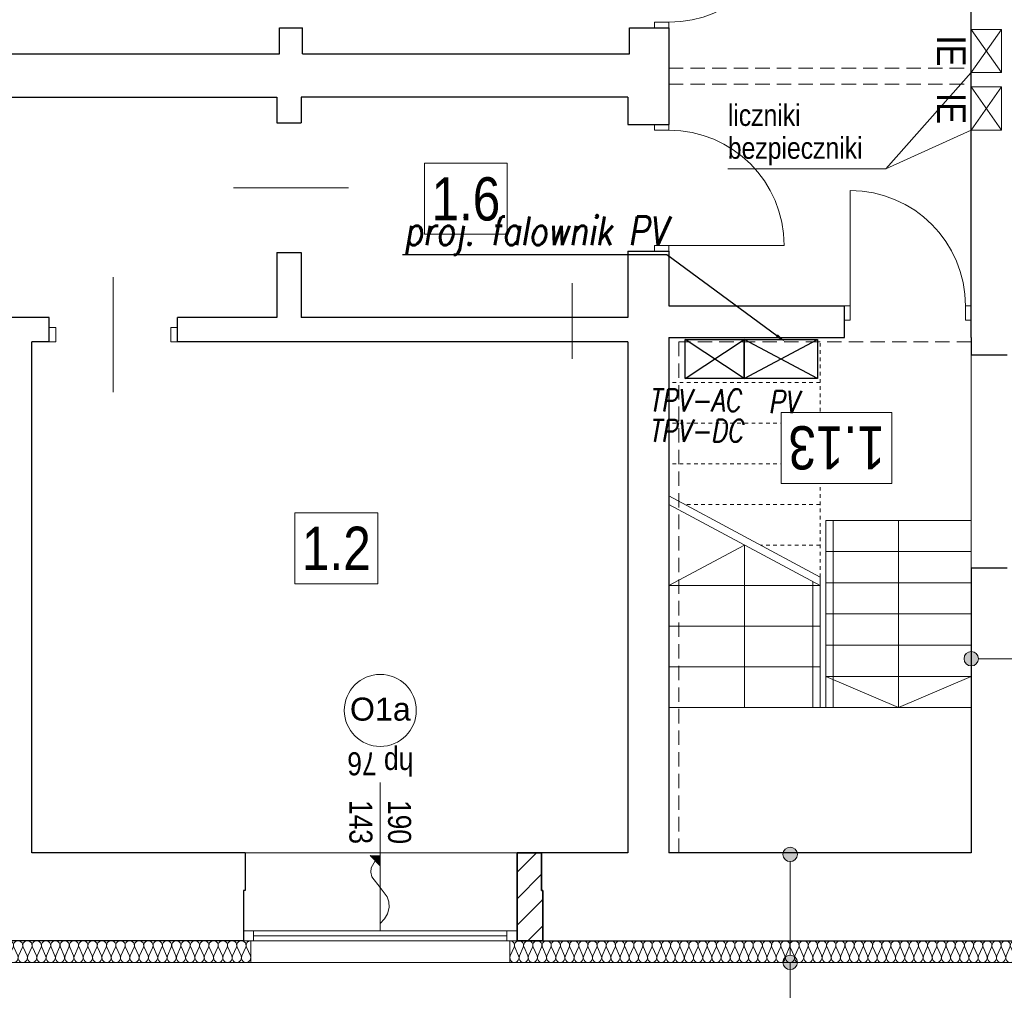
# Model space of a CAD drawing. Extents: x -543332 to -323966, y -9028 to 137422.
# Tile 187 of 250: x -479234 to -472393, y 80828 to 87569. Entities that reach past the tile are written whole.
import ezdxf
from ezdxf import colors
from ezdxf.entities.mleader import LeaderData, LeaderLine
from ezdxf.math import Vec2, Vec3

# ---------------------------------------------------------------- set-up
doc = ezdxf.new("R2010")
doc.units = 0
doc.header["$MEASUREMENT"] = 0
doc.linetypes.add('Hidden Line', pattern=[50, 25, -25])
doc.linetypes.add('Krawędzie ukryte', pattern=[150, 100, -50])
for name, color, linetype, lineweight in [('$ IE TABLICE ELEKTRYCZNE', 1, 'Continuous', 30), ('$ IE_OPISY', 7, 'Continuous', 25), ('A-Okna_Nr_Pióra__9', 8, 'Continuous', 9), ('Arch ocieplenie_Nr_Pióra__9', 8, 'Continuous', 9), ('Arch opisy okien_Nr_Pióra__9', 8, 'Continuous', 9), ('Arch opisy_Nr_Pióra__21', 8, 'Continuous', 9), ('Arch opisy_Nr_Pióra__9', 8, 'Continuous', 9), ('Arch wykończenie_Nr_Pióra__3', 8, 'Continuous', 18), ('Arch zmurowania_Nr_Pióra__21', 8, 'Continuous', 9), ('Arch zmurowania_Nr_Pióra__27', 8, 'Continuous', 35), ('instalacja CO_Nr_Pióra__88', 8, 'Continuous', 20), ('INSTALACJA IE_Nr_Pióra__88', 8, 'Continuous', 20), ('INWENT CO_Nr_Pióra__88', 8, 'Continuous', 20), ('INWENT OPISY_Nr_Pióra__21', 8, 'Continuous', 9), ('INWENT OPISY_Nr_Pióra__88', 8, 'Continuous', 20), ('INWENT. DRZWI_Nr_Pióra__5', 8, 'Continuous', 13), ('INWENT. OKNA_Nr_Pióra__21', 8, 'Continuous', 9), ('INWENT. OKNA_Nr_Pióra__5', 8, 'Continuous', 13), ('INWENT.ŚCIANY_Nr_Pióra__1', 8, 'Continuous', 25), ('INWENT.ŚCIANY_Nr_Pióra__21', 8, 'Continuous', 9), ('Istniejące schody_Nr_Pióra__5', 8, 'Continuous', 13), ('Istniejące stropy_Nr_Pióra__5', 8, 'Continuous', 13)]:
    doc.layers.add(name, color=color, linetype=linetype, lineweight=lineweight)
for name, color, linetype in [('A-Okna', 8, 'Continuous'), ('Arch ocieplenie', 8, 'Continuous'), ('Arch opisy', 8, 'Continuous'), ('Arch zmurowania', 8, 'Continuous')]:
    doc.layers.add(name, color=color, linetype=linetype)
doc.styles.add('GENERATED_STYLE_10', font='arial.ttf')
doc.styles.add('GENERATED_STYLE_4', font='ARIALN.TTF')
doc.styles.add('GENERATED_STYLE_6', font='ARIALN.TTF')
doc.styles.add('GENERATED_STYLE_7', font='ARIALN.TTF')
doc.styles.add('ROMANS', font='romans.shx', dxfattribs={"width": 0.85})
pattern_1 = [(45, (0, 0), (-91.923878, 91.923878), [])]

# ---------------------------------------------------------------- blocks, each defined once
blk = doc.blocks.new('Izolacja cieplna 14_212', base_point=(-475828.3, 67857.6))
at = {"layer": 'Arch ocieplenie_Nr_Pióra__9', "linetype": 'Continuous'}
for p, q in [((-475825.6, 67752.3), (-475799.1, 67812.9)), ((-475793.8, 67812.9), (-475767.2, 67752.3)), ((-475761.9, 67752.3), (-475735.3, 67812.9)), ((-475730, 67812.9), (-475703.4, 67752.3)), ((-475698.1, 67752.3), (-475671.5, 67812.9)), ((-475666.2, 67812.9), (-475639.6, 67752.3)), ((-475634.3, 67752.3), (-475607.7, 67812.9)), ((-475602.4, 67812.9), (-475575.8, 67752.3)), ((-475570.5, 67752.3), (-475543.9, 67812.9)), ((-475538.6, 67812.9), (-475512.1, 67752.3)), ((-475506.7, 67752.3), (-475480.2, 67812.9)), ((-475474.8, 67812.9), (-475448.3, 67752.3)), ((-475442.9, 67752.3), (-475416.4, 67812.9)), ((-475411, 67812.9), (-475384.5, 67752.3)), ((-475379.1, 67752.3), (-475352.6, 67812.9)), ((-475347.2, 67812.9), (-475320.7, 67752.3)), ((-475315.3, 67752.3), (-475288.8, 67812.9)), ((-475283.4, 67812.9), (-475256.9, 67752.3)), ((-475251.5, 67752.3), (-475225, 67812.9)), ((-475219.6, 67812.9), (-475193.1, 67752.3)), ((-475187.7, 67752.3), (-475161.2, 67812.9)), ((-475155.8, 67812.9), (-475129.3, 67752.3)), ((-475124, 67752.3), (-475097.4, 67812.9)), ((-475092.1, 67812.9), (-475065.5, 67752.3)), ((-475060.2, 67752.3), (-475033.6, 67812.9)), ((-475028.3, 67812.9), (-475001.7, 67752.3)), ((-474996.4, 67752.3), (-474969.8, 67812.9)), ((-474964.5, 67812.9), (-474937.9, 67752.3)), ((-474932.6, 67752.3), (-474906, 67812.9)), ((-474900.7, 67812.9), (-474874.2, 67752.3)), ((-474868.8, 67752.3), (-474842.3, 67812.9)), ((-474836.9, 67812.9), (-474810.4, 67752.3)), ((-474805, 67752.3), (-474778.5, 67812.9)), ((-474773.1, 67812.9), (-474746.6, 67752.3)), ((-474741.2, 67752.3), (-474714.7, 67812.9)), ((-474709.3, 67812.9), (-474682.8, 67752.3)), ((-474677.4, 67752.3), (-474650.9, 67812.9)), ((-474645.5, 67812.9), (-474619, 67752.3)), ((-474613.6, 67752.3), (-474587.1, 67812.9)), ((-474581.7, 67812.9), (-474555.2, 67752.3)), ((-474549.8, 67752.3), (-474523.3, 67812.9)), ((-474517.9, 67812.9), (-474491.4, 67752.3)), ((-474486, 67752.3), (-474459.5, 67812.9)), ((-474454.2, 67812.9), (-474427.6, 67752.3)), ((-474422.3, 67752.3), (-474395.7, 67812.9)), ((-474390.4, 67812.9), (-474363.8, 67752.3)), ((-474358.5, 67752.3), (-474331.9, 67812.9)), ((-474326.6, 67812.9), (-474300, 67752.3)), ((-474294.7, 67752.3), (-474268.1, 67812.9)), ((-474262.8, 67812.9), (-474236.2, 67752.3)), ((-474230.9, 67752.3), (-474204.4, 67812.9)), ((-474199, 67812.9), (-474172.5, 67752.3)), ((-474167.1, 67752.3), (-474140.6, 67812.9)), ((-474135.2, 67812.9), (-474108.7, 67752.3)), ((-474103.3, 67752.3), (-474076.8, 67812.9)), ((-474071.4, 67812.9), (-474044.9, 67752.3)), ((-474039.5, 67752.3), (-474013, 67812.9)), ((-474007.6, 67812.9), (-473981.1, 67752.3)), ((-473975.7, 67752.3), (-473949.2, 67812.9)), ((-473943.8, 67812.9), (-473917.3, 67752.3)), ((-473911.9, 67752.3), (-473885.4, 67812.9)), ((-473880, 67812.9), (-473853.5, 67752.3)), ((-473848.1, 67752.3), (-473821.6, 67812.9)), ((-473816.3, 67812.9), (-473789.7, 67752.3)), ((-473784.4, 67752.3), (-473757.8, 67812.9)), ((-473752.5, 67812.9), (-473725.9, 67752.3)), ((-473720.6, 67752.3), (-473694, 67812.9)), ((-473688.7, 67812.9), (-473662.1, 67752.3)), ((-473656.8, 67752.3), (-473630.2, 67812.9)), ((-473624.9, 67812.9), (-473598.3, 67752.3)), ((-473593, 67752.3), (-473566.4, 67812.9)), ((-473561.1, 67812.9), (-473534.6, 67752.3)), ((-473529.2, 67752.3), (-473502.7, 67812.9)), ((-473497.3, 67812.9), (-473470.8, 67752.3)), ((-473465.4, 67752.3), (-473438.9, 67812.9)), ((-473433.5, 67812.9), (-473407, 67752.3)), ((-473401.6, 67752.3), (-473375.1, 67812.9)), ((-473369.7, 67812.9), (-473343.2, 67752.3)), ((-473337.8, 67752.3), (-473311.3, 67812.9)), ((-473305.9, 67812.9), (-473279.4, 67752.3)), ((-473274, 67752.3), (-473247.5, 67812.9)), ((-473242.1, 67812.9), (-473215.6, 67752.3)), ((-473210.2, 67752.3), (-473183.7, 67812.9)), ((-473178.3, 67812.9), (-473151.8, 67752.3)), ((-473146.5, 67752.3), (-473119.9, 67812.9)), ((-473114.6, 67812.9), (-473088, 67752.3)), ((-473082.7, 67752.3), (-473056.1, 67812.9)), ((-473050.8, 67812.9), (-473024.2, 67752.3)), ((-473018.9, 67752.3), (-472992.3, 67812.9)), ((-472987, 67812.9), (-472960.4, 67752.3)), ((-472955.1, 67752.3), (-472928.5, 67812.9)), ((-472923.2, 67812.9), (-472896.7, 67752.3)), ((-472891.3, 67752.3), (-472864.8, 67812.9)), ((-472859.4, 67812.9), (-472832.9, 67752.3)), ((-472827.5, 67752.3), (-472801, 67812.9)), ((-472795.6, 67812.9), (-472769.1, 67752.3)), ((-472763.7, 67752.3), (-472737.2, 67812.9)), ((-472731.8, 67812.9), (-472705.3, 67752.3)), ((-472699.9, 67752.3), (-472673.4, 67812.9)), ((-472668, 67812.9), (-472641.5, 67752.3)), ((-472636.1, 67752.3), (-472609.6, 67812.9)), ((-472604.2, 67812.9), (-472577.7, 67752.3)), ((-472572.3, 67752.3), (-472545.8, 67812.9)), ((-472540.4, 67812.9), (-472513.9, 67752.3)), ((-472508.5, 67752.3), (-472482, 67812.9)), ((-472476.7, 67812.9), (-472450.1, 67752.3)), ((-472444.8, 67752.3), (-472418.2, 67812.9)), ((-472412.9, 67812.9), (-472386.3, 67752.3)), ((-472381, 67752.3), (-472354.4, 67812.9)), ((-472349.1, 67812.9), (-472322.5, 67752.3)), ((-472317.2, 67752.3), (-472290.6, 67812.9)), ((-472285.3, 67812.9), (-472258.7, 67752.3)), ((-472253.4, 67752.3), (-472226.9, 67812.9)), ((-472221.5, 67812.9), (-472195, 67752.3)), ((-472189.6, 67752.3), (-472163.1, 67812.9)), ((-472157.7, 67812.9), (-472131.2, 67752.3)), ((-472125.8, 67752.3), (-472099.3, 67812.9)), ((-472093.9, 67812.9), (-472067.4, 67752.3)), ((-472062, 67752.3), (-472035.5, 67812.9)), ((-472030.1, 67812.9), (-472003.6, 67752.3)), ((-471998.2, 67752.3), (-471971.7, 67812.9)), ((-471966.3, 67812.9), (-471939.8, 67752.3)), ((-471934.4, 67752.3), (-471907.9, 67812.9)), ((-471902.5, 67812.9), (-471876, 67752.3))]:
    blk.add_line(p, q, dxfattribs=at)
for centre, start_param, end_param in [((-475828.3, 67825.7), 4.299596, 6.283185), ((-475764.5, 67825.7), 4.299595, 8.266774), ((-475700.7, 67825.7), 4.299595, 8.266774), ((-475637, 67825.7), 4.299595, 8.266774), ((-475573.2, 67825.7), 4.299595, 8.266774), ((-475509.4, 67825.7), 4.299595, 8.266774), ((-475445.6, 67825.7), 4.299595, 8.266774), ((-475381.8, 67825.7), 4.299595, 8.266774), ((-475318, 67825.7), 4.299595, 8.266774), ((-475254.2, 67825.7), 4.299595, 8.266774), ((-475190.4, 67825.7), 4.299595, 8.266774), ((-475126.6, 67825.7), 4.299595, 8.266774), ((-475062.8, 67825.7), 4.299595, 8.266774), ((-474999.1, 67825.7), 4.299595, 8.266774), ((-474935.3, 67825.7), 4.299595, 8.266774), ((-474871.5, 67825.7), 4.299595, 8.266774), ((-474807.7, 67825.7), 4.299595, 8.266774), ((-474743.9, 67825.7), 4.299595, 8.266774), ((-474680.1, 67825.7), 4.299595, 8.266774), ((-474616.3, 67825.7), 4.299595, 8.266774), ((-474552.5, 67825.7), 4.299595, 8.266774), ((-474488.7, 67825.7), 4.299595, 8.266774), ((-474424.9, 67825.7), 4.299595, 8.266774), ((-474361.1, 67825.7), 4.299595, 8.266774), ((-474297.4, 67825.7), 4.299595, 8.266774), ((-474233.6, 67825.7), 4.299595, 8.266774), ((-474169.8, 67825.7), 4.299595, 8.266774), ((-474106, 67825.7), 4.299595, 8.266774), ((-474042.2, 67825.7), 4.299595, 8.266774), ((-473978.4, 67825.7), 4.299595, 8.266774), ((-473914.6, 67825.7), 4.299595, 8.266774), ((-473850.8, 67825.7), 4.299595, 8.266774), ((-473787, 67825.7), 4.299595, 8.266774), ((-473723.2, 67825.7), 4.299595, 8.266774), ((-473659.5, 67825.7), 4.299595, 8.266774), ((-473595.7, 67825.7), 4.299595, 8.266774), ((-473531.9, 67825.7), 4.299595, 8.266774), ((-473468.1, 67825.7), 4.299595, 8.266774), ((-473404.3, 67825.7), 4.299595, 8.266774), ((-473340.5, 67825.7), 4.299595, 8.266774), ((-473276.7, 67825.7), 4.299595, 8.266774), ((-473212.9, 67825.7), 4.299595, 8.266774), ((-473149.1, 67825.7), 4.299595, 8.266774), ((-473085.3, 67825.7), 4.299595, 8.266774), ((-473021.6, 67825.7), 4.299595, 8.266774), ((-472957.8, 67825.7), 4.299595, 8.266774), ((-472894, 67825.7), 4.299595, 8.266774), ((-472830.2, 67825.7), 4.299595, 8.266774), ((-472766.4, 67825.7), 4.299595, 8.266774), ((-472702.6, 67825.7), 4.299595, 8.266774), ((-472638.8, 67825.7), 4.299595, 8.266774), ((-472575, 67825.7), 4.299595, 8.266774), ((-472511.2, 67825.7), 4.299595, 8.266774), ((-472447.4, 67825.7), 4.299595, 8.266774), ((-472383.6, 67825.7), 4.299595, 8.266774), ((-472319.9, 67825.7), 4.299595, 8.266774), ((-472256.1, 67825.7), 4.299595, 8.266774), ((-472192.3, 67825.7), 4.299595, 8.266774), ((-472128.5, 67825.7), 4.299595, 8.266774), ((-472064.7, 67825.7), 4.299595, 8.266774), ((-472000.9, 67825.7), 4.299595, 8.266774), ((-471937.1, 67825.7), 4.299595, 8.266774), ((-471873.3, 67825.7), 0, 1.983589), ((-475796.4, 67739.5), 1.158003, 5.125183), ((-475732.6, 67739.5), 1.158003, 5.125183), ((-475668.9, 67739.5), 1.158003, 5.125183), ((-475605.1, 67739.5), 1.158003, 5.125183), ((-475541.3, 67739.5), 1.158003, 5.125183), ((-475477.5, 67739.5), 1.158003, 5.125183), ((-475413.7, 67739.5), 1.158003, 5.125183), ((-475349.9, 67739.5), 1.158003, 5.125183), ((-475286.1, 67739.5), 1.158003, 5.125183), ((-475222.3, 67739.5), 1.158003, 5.125183), ((-475158.5, 67739.5), 1.158003, 5.125183), ((-475094.7, 67739.5), 1.158003, 5.125183), ((-475030.9, 67739.5), 1.158003, 5.125183), ((-474967.2, 67739.5), 1.158003, 5.125183), ((-474903.4, 67739.5), 1.158003, 5.125183), ((-474839.6, 67739.5), 1.158003, 5.125183), ((-474775.8, 67739.5), 1.158003, 5.125183), ((-474712, 67739.5), 1.158003, 5.125183), ((-474648.2, 67739.5), 1.158003, 5.125183), ((-474584.4, 67739.5), 1.158003, 5.125183), ((-474520.6, 67739.5), 1.158003, 5.125183), ((-474456.8, 67739.5), 1.158003, 5.125183), ((-474393, 67739.5), 1.158003, 5.125183), ((-474329.3, 67739.5), 1.158003, 5.125183), ((-474265.5, 67739.5), 1.158003, 5.125183), ((-474201.7, 67739.5), 1.158003, 5.125183), ((-474137.9, 67739.5), 1.158003, 5.125183), ((-474074.1, 67739.5), 1.158003, 5.125183), ((-474010.3, 67739.5), 1.158003, 5.125183), ((-473946.5, 67739.5), 1.158003, 5.125183), ((-473882.7, 67739.5), 1.158003, 5.125183), ((-473818.9, 67739.5), 1.158003, 5.125183), ((-473755.1, 67739.5), 1.158003, 5.125183), ((-473691.4, 67739.5), 1.158003, 5.125183), ((-473627.6, 67739.5), 1.158003, 5.125183), ((-473563.8, 67739.5), 1.158003, 5.125183), ((-473500, 67739.5), 1.158003, 5.125183), ((-473436.2, 67739.5), 1.158003, 5.125183), ((-473372.4, 67739.5), 1.158003, 5.125183), ((-473308.6, 67739.5), 1.158003, 5.125183), ((-473244.8, 67739.5), 1.158003, 5.125183), ((-473181, 67739.5), 1.158003, 5.125183), ((-473117.2, 67739.5), 1.158003, 5.125183), ((-473053.4, 67739.5), 1.158003, 5.125183), ((-472989.7, 67739.5), 1.158003, 5.125183), ((-472925.9, 67739.5), 1.158003, 5.125183), ((-472862.1, 67739.5), 1.158003, 5.125183), ((-472798.3, 67739.5), 1.158003, 5.125183), ((-472734.5, 67739.5), 1.158003, 5.125183), ((-472670.7, 67739.5), 1.158003, 5.125183), ((-472606.9, 67739.5), 1.158003, 5.125183), ((-472543.1, 67739.5), 1.158003, 5.125183), ((-472479.3, 67739.5), 1.158003, 5.125183), ((-472415.5, 67739.5), 1.158003, 5.125183), ((-472351.8, 67739.5), 1.158003, 5.125183), ((-472288, 67739.5), 1.158003, 5.125183), ((-472224.2, 67739.5), 1.158003, 5.125183), ((-472160.4, 67739.5), 1.158003, 5.125183), ((-472096.6, 67739.5), 1.158003, 5.125183), ((-472032.8, 67739.5), 1.158003, 5.125183), ((-471969, 67739.5), 1.158003, 5.125183), ((-471905.2, 67739.5), 1.158003, 5.125183)]:
    blk.add_ellipse(centre, major_axis=(0, 31.9), ratio=0.999795, start_param=start_param, end_param=end_param, dxfattribs=at)
blk = doc.blocks.new('Izolacja cieplna 14_236', base_point=(-479438.3, 67857.6))
at = {"layer": 'Arch ocieplenie_Nr_Pióra__9', "linetype": 'Continuous'}
for p, q in [((-479435.6, 67752.3), (-479408.7, 67812.9)), ((-479403.3, 67812.9), (-479376.4, 67752.3)), ((-479371, 67752.3), (-479344.1, 67812.9)), ((-479338.6, 67812.9), (-479311.8, 67752.3)), ((-479306.3, 67752.3), (-479279.4, 67812.9)), ((-479274, 67812.9), (-479247.1, 67752.3)), ((-479241.7, 67752.3), (-479214.8, 67812.9)), ((-479209.4, 67812.9), (-479182.5, 67752.3)), ((-479177, 67752.3), (-479150.1, 67812.9)), ((-479144.7, 67812.9), (-479117.8, 67752.3)), ((-479112.4, 67752.3), (-479085.5, 67812.9)), ((-479080.1, 67812.9), (-479053.2, 67752.3)), ((-479047.8, 67752.3), (-479020.9, 67812.9)), ((-479015.4, 67812.9), (-478988.5, 67752.3)), ((-478983.1, 67752.3), (-478956.2, 67812.9)), ((-478950.8, 67812.9), (-478923.9, 67752.3)), ((-478918.5, 67752.3), (-478891.6, 67812.9)), ((-478886.1, 67812.9), (-478859.3, 67752.3)), ((-478853.8, 67752.3), (-478826.9, 67812.9)), ((-478821.5, 67812.9), (-478794.6, 67752.3)), ((-478789.2, 67752.3), (-478762.3, 67812.9)), ((-478756.9, 67812.9), (-478730, 67752.3)), ((-478724.5, 67752.3), (-478697.6, 67812.9)), ((-478692.2, 67812.9), (-478665.3, 67752.3)), ((-478659.9, 67752.3), (-478633, 67812.9)), ((-478627.6, 67812.9), (-478600.7, 67752.3)), ((-478595.3, 67752.3), (-478568.4, 67812.9)), ((-478562.9, 67812.9), (-478536, 67752.3)), ((-478530.6, 67752.3), (-478503.7, 67812.9)), ((-478498.3, 67812.9), (-478471.4, 67752.3)), ((-478466, 67752.3), (-478439.1, 67812.9)), ((-478433.6, 67812.9), (-478406.8, 67752.3)), ((-478401.3, 67752.3), (-478374.4, 67812.9)), ((-478369, 67812.9), (-478342.1, 67752.3)), ((-478336.7, 67752.3), (-478309.8, 67812.9)), ((-478304.4, 67812.9), (-478277.5, 67752.3)), ((-478272, 67752.3), (-478245.1, 67812.9)), ((-478239.7, 67812.9), (-478212.8, 67752.3)), ((-478207.4, 67752.3), (-478180.5, 67812.9)), ((-478175.1, 67812.9), (-478148.2, 67752.3)), ((-478142.8, 67752.3), (-478115.9, 67812.9)), ((-478110.4, 67812.9), (-478083.5, 67752.3)), ((-478078.1, 67752.3), (-478051.2, 67812.9)), ((-478045.8, 67812.9), (-478018.9, 67752.3)), ((-478013.5, 67752.3), (-477986.6, 67812.9)), ((-477981.1, 67812.9), (-477954.3, 67752.3)), ((-477948.8, 67752.3), (-477921.9, 67812.9)), ((-477916.5, 67812.9), (-477889.6, 67752.3)), ((-477884.2, 67752.3), (-477857.3, 67812.9)), ((-477851.9, 67812.9), (-477825, 67752.3)), ((-477819.5, 67752.3), (-477792.6, 67812.9)), ((-477787.2, 67812.9), (-477760.3, 67752.3)), ((-477754.9, 67752.3), (-477728, 67812.9)), ((-477722.6, 67812.9), (-477695.7, 67752.3)), ((-477690.3, 67752.3), (-477663.4, 67812.9)), ((-477657.9, 67812.9), (-477631, 67752.3))]:
    blk.add_line(p, q, dxfattribs=at)
for centre, start_param, end_param in [((-479438.3, 67825.7), 5.870392, 7.853982), ((-479373.7, 67825.7), 5.870392, 9.837571), ((-479309, 67825.7), 5.870392, 9.837571), ((-479244.4, 67825.7), 5.870392, 9.837571), ((-479179.8, 67825.7), 5.870392, 9.837571), ((-479115.1, 67825.7), 5.870392, 9.837571), ((-479050.5, 67825.7), 5.870392, 9.837571), ((-478985.8, 67825.7), 5.870392, 9.837571), ((-478921.2, 67825.7), 5.870392, 9.837571), ((-478856.5, 67825.7), 5.870392, 9.837571), ((-478791.9, 67825.7), 5.870392, 9.837571), ((-478727.3, 67825.7), 5.870392, 9.837571), ((-478662.6, 67825.7), 5.870392, 9.837571), ((-478598, 67825.7), 5.870392, 9.837571), ((-478533.3, 67825.7), 5.870392, 9.837571), ((-478468.7, 67825.7), 5.870392, 9.837571), ((-478404, 67825.7), 5.870392, 9.837571), ((-478339.4, 67825.7), 5.870392, 9.837571), ((-478274.8, 67825.7), 5.870392, 9.837571), ((-478210.1, 67825.7), 5.870392, 9.837571), ((-478145.5, 67825.7), 5.870392, 9.837571), ((-478080.8, 67825.7), 5.870392, 9.837571), ((-478016.2, 67825.7), 5.870392, 9.837571), ((-477951.5, 67825.7), 5.870392, 9.837571), ((-477886.9, 67825.7), 5.870392, 9.837571), ((-477822.3, 67825.7), 5.870392, 9.837571), ((-477757.6, 67825.7), 5.870392, 9.837571), ((-477693, 67825.7), 5.870392, 9.837571), ((-477628.3, 67825.7), 1.570796, 3.554385), ((-479406, 67739.5), 2.728799, 6.695979), ((-479341.4, 67739.5), 2.728799, 6.695979), ((-479276.7, 67739.5), 2.728799, 6.695979), ((-479212.1, 67739.5), 2.728799, 6.695979), ((-479147.4, 67739.5), 2.728799, 6.695979), ((-479082.8, 67739.5), 2.728799, 6.695979), ((-479018.1, 67739.5), 2.728799, 6.695979), ((-478953.5, 67739.5), 2.728799, 6.695979), ((-478888.9, 67739.5), 2.728799, 6.695979), ((-478824.2, 67739.5), 2.728799, 6.695979), ((-478759.6, 67739.5), 2.728799, 6.695979), ((-478694.9, 67739.5), 2.728799, 6.695979), ((-478630.3, 67739.5), 2.728799, 6.695979), ((-478565.6, 67739.5), 2.728799, 6.695979), ((-478501, 67739.5), 2.728799, 6.695979), ((-478436.4, 67739.5), 2.728799, 6.695979), ((-478371.7, 67739.5), 2.728799, 6.695979), ((-478307.1, 67739.5), 2.728799, 6.695979), ((-478242.4, 67739.5), 2.728799, 6.695979), ((-478177.8, 67739.5), 2.728799, 6.695979), ((-478113.1, 67739.5), 2.728799, 6.695979), ((-478048.5, 67739.5), 2.728799, 6.695979), ((-477983.9, 67739.5), 2.728799, 6.695979), ((-477919.2, 67739.5), 2.728799, 6.695979), ((-477854.6, 67739.5), 2.728799, 6.695979), ((-477789.9, 67739.5), 2.728799, 6.695979), ((-477725.3, 67739.5), 2.728799, 6.695979), ((-477660.6, 67739.5), 2.728799, 6.695979)]:
    blk.add_ellipse(centre, major_axis=(32.3, 0), ratio=0.987014, start_param=start_param, end_param=end_param, dxfattribs=at)
blk = doc.blocks.new('Ściana_30', base_point=(-475778.3, 67857.6))
at = {"layer": 'Arch zmurowania_Nr_Pióra__21', "linetype": 'Continuous'}
h = blk.add_hatch(dxfattribs=at)
h.set_pattern_fill('Common_Brick', color=256, style=0, pattern_type=2)
h.set_pattern_definition(pattern_1)
h.paths.add_polyline_path([(-475778.3, 67857.6), (-475608.3, 67857.6), (-475608.3, 68467.6), (-475778.3, 68467.6)], flags=0)
at = {"layer": 'Arch zmurowania_Nr_Pióra__27', "linetype": 'Continuous'}
for p, q in [((-475608.3, 68467.6), (-475778.3, 68467.6)), ((-475778.3, 68467.6), (-475778.3, 67857.6)), ((-475608.3, 68207.6), (-475608.3, 68467.6)), ((-475778.3, 67857.6), (-475608.3, 67857.6))]:
    blk.add_line(p, q, dxfattribs=at)
blk = doc.blocks.new('Ściana_31', base_point=(-475608.3, 67857.6))
at = {"layer": 'Arch zmurowania_Nr_Pióra__21', "linetype": 'Continuous'}
h = blk.add_hatch(dxfattribs=at)
h.set_pattern_fill('Common_Brick', color=256, style=0, pattern_type=2)
h.set_pattern_definition(pattern_1)
h.paths.add_polyline_path([(-475608.3, 67857.6), (-475598.3, 67857.6), (-475598.3, 68207.6), (-475608.3, 68207.6)], flags=0)
at = {"layer": 'Arch zmurowania_Nr_Pióra__27', "linetype": 'Continuous'}
for p, q in [((-475598.3, 68207.6), (-475608.3, 68207.6)), ((-475598.3, 67857.6), (-475598.3, 68207.6)), ((-475608.3, 67857.6), (-475598.3, 67857.6))]:
    blk.add_line(p, q, dxfattribs=at)
blk = doc.blocks.new('Krzywa_13', base_point=(-476728.3, 67977.9))
at = {"layer": 'A-Okna_Nr_Pióra__9', "linetype": 'Continuous'}
blk.add_hatch(color=256, dxfattribs=at).paths.add_polyline_path([(-476728.3, 68448.5), (-476728.7, 68377.8), (-476799, 68448.9)], flags=0)
for p, q in [((-476728.3, 68448.5), (-476799, 68448.9)), ((-476728.7, 68377.8), (-476799, 68448.9)), ((-476728.3, 68448.5), (-476728.7, 68377.8))]:
    blk.add_line(p, q, dxfattribs=at)
at = {"layer": 'A-Okna_Nr_Pióra__9', "linetype": 'Continuous', "flags": 128}
blk.add_lwpolyline([(-476728.3, 67977.9), (-476699.2, 68009.1), (-476677.9, 68044.1), (-476665.7, 68088.8), (-476668.2, 68127.5), (-476681.2, 68164), (-476728.3, 68228.5), (-476787.9, 68301.8), (-476795, 68333.8), (-476791, 68363.7), (-476763.9, 68413.3)], dxfattribs=at)
blk = doc.blocks.new('Linia_137', base_point=(-473880.8, 68457.6))
at = {"layer": 'Arch opisy_Nr_Pióra__21', "linetype": 'Continuous'}
for points in [[(-473830.8, 68457.6), (-473834.6, 68476.8), (-473845.5, 68493), (-473861.7, 68503.8), (-473880.8, 68507.6), (-473899.9, 68503.8), (-473916.2, 68493), (-473927, 68476.8), (-473930.8, 68457.6), (-473927, 68438.5), (-473916.2, 68422.3), (-473899.9, 68411.4), (-473880.8, 68407.6), (-473861.7, 68411.4), (-473845.5, 68422.3), (-473834.6, 68438.5)], [(-473830.8, 67707.6), (-473834.6, 67726.8), (-473845.5, 67743), (-473861.7, 67753.8), (-473880.8, 67757.6), (-473899.9, 67753.8), (-473916.2, 67743), (-473927, 67726.8), (-473930.8, 67707.6), (-473927, 67688.5), (-473916.2, 67672.3), (-473899.9, 67661.4), (-473880.8, 67657.6), (-473861.7, 67661.4), (-473845.5, 67672.3), (-473834.6, 67688.5)]]:
    blk.add_hatch(color=256, dxfattribs=at).paths.add_polyline_path(points, flags=0)
blk.add_line((-473880.8, 68407.6), (-473880.8, 67757.6), dxfattribs=at)
for centre in [(-473880.8, 68457.6), (-473880.8, 67707.6)]:
    blk.add_circle(centre, 50, dxfattribs=at)
blk = doc.blocks.new('Linia_138', base_point=(-473880.8, 67707.6))
at = {"layer": 'Arch opisy_Nr_Pióra__21', "linetype": 'Continuous'}
blk.add_line((-473880.8, 67707.6), (-473880.8, 66885), dxfattribs=at)
blk.add_circle((-473880.8, 66585), 300, dxfattribs=at)
blk = doc.blocks.new('Linia_143', base_point=(-472623.3, 69816.5))
at = {"layer": 'Arch opisy_Nr_Pióra__21', "linetype": 'Continuous'}
for points in [[(-472573.3, 69816.5), (-472577.1, 69835.7), (-472588, 69851.9), (-472604.2, 69862.7), (-472623.3, 69866.5), (-472642.5, 69862.7), (-472658.7, 69851.9), (-472669.5, 69835.7), (-472673.3, 69816.5), (-472669.5, 69797.4), (-472658.7, 69781.2), (-472642.5, 69770.3), (-472623.3, 69766.5), (-472604.2, 69770.3), (-472588, 69781.2), (-472577.1, 69797.4)], [(-471823.3, 69816.5), (-471827.1, 69835.7), (-471838, 69851.9), (-471854.2, 69862.7), (-471873.3, 69866.5), (-471892.5, 69862.7), (-471908.7, 69851.9), (-471919.5, 69835.7), (-471923.3, 69816.5), (-471919.5, 69797.4), (-471908.7, 69781.2), (-471892.5, 69770.3), (-471873.3, 69766.5), (-471854.2, 69770.3), (-471838, 69781.2), (-471827.1, 69797.4)]]:
    blk.add_hatch(color=256, dxfattribs=at).paths.add_polyline_path(points, flags=0)
blk.add_line((-472573.3, 69816.5), (-471923.3, 69816.5), dxfattribs=at)
for centre in [(-472623.3, 69816.5), (-471873.3, 69816.5)]:
    blk.add_circle(centre, 50, dxfattribs=at)

msp = doc.modelspace()

# ---------------------------------------------------------------- linework, layer by layer
at = {"layer": '$ IE TABLICE ELEKTRYCZNE', "color": 1, "linetype": 'Continuous', "lineweight": 30}
for p, q in [((-474610.5, 85078.2), (-474610.5, 85348.2)), ((-474610.5, 85348.2), (-474200.5, 85348.2)), ((-474200.5, 85078.2), (-474610.5, 85348.2)), ((-474610.5, 85078.2), (-474200.5, 85348.2)), ((-474200.5, 85078.2), (-474200.5, 85348.2)), ((-474200.5, 85348.2), (-473691.3, 85348.2)), ((-473691.3, 85078.2), (-474200.5, 85348.2)), ((-474200.5, 85078.2), (-473691.3, 85348.2)), ((-474200.5, 85348.2), (-474200.5, 85078.2)), ((-473691.3, 85348.2), (-473691.3, 85078.2)), ((-474200.5, 85078.2), (-474610.5, 85078.2)), ((-473691.3, 85078.2), (-474200.5, 85078.2))]:
    msp.add_line(p, q, dxfattribs=at)
at = {"layer": 'Arch opisy_Nr_Pióra__9', "linetype": 'Continuous'}
msp.add_circle((-476728.3, 82772), 250, dxfattribs=at)
at = {"layer": 'Arch wykończenie_Nr_Pióra__3', "linetype": 'Continuous'}
for p, q in [((-477628.3, 81022), (-477628.3, 81172)), ((-475828.3, 81172), (-475828.3, 81022)), ((-479438.3, 81022), (-477628.3, 81022)), ((-475828.3, 81022), (-471873.3, 81022))]:
    msp.add_line(p, q, dxfattribs=at)
at = {"layer": 'instalacja CO_Nr_Pióra__88', "linetype": 'Continuous'}
for p, q in [((-473216.4, 86534.3), (-472623.3, 87202)), ((-473216.4, 86534.3), (-472623.3, 86802)), ((-474314, 86534.3), (-473216.4, 86534.3))]:
    msp.add_line(p, q, dxfattribs=at)
at = {"layer": 'INSTALACJA IE_Nr_Pióra__88', "linetype": 'Continuous'}
for p, q in [((-472623.3, 87202), (-472623.3, 87502)), ((-472413.3, 87202), (-472623.3, 87502)), ((-472623.3, 87202), (-472413.3, 87502)), ((-472623.3, 87502), (-472413.3, 87502)), ((-472413.3, 87502), (-472413.3, 87202)), ((-472413.3, 87202), (-472623.3, 87202)), ((-472623.3, 86802), (-472623.3, 87102)), ((-472623.3, 87102), (-472413.3, 87102)), ((-472623.3, 86802), (-472413.3, 87102)), ((-472413.3, 86802), (-472623.3, 87102)), ((-472413.3, 87102), (-472413.3, 86802)), ((-472413.3, 86802), (-472623.3, 86802))]:
    msp.add_line(p, q, dxfattribs=at)
at = {"layer": 'INWENT. DRZWI_Nr_Pióra__5', "linetype": 'Continuous'}
for p, q in [((-474823.3, 87552), (-474823.3, 87512)), ((-474723.3, 87552), (-474823.3, 87552)), ((-474723.3, 87512), (-474723.3, 87552)), ((-474823.3, 86802), (-474823.3, 86842)), ((-474723.3, 86842), (-474723.3, 86802)), ((-474723.3, 86802), (-474823.3, 86802)), ((-477748.3, 86402), (-476948.3, 86402)), ((-473463.3, 85582), (-473463.3, 86382)), ((-474823.3, 86002), (-474823.3, 85962)), ((-474723.3, 86002), (-474823.3, 86002)), ((-474723.3, 86002), (-473923.3, 86002)), ((-474723.3, 85962), (-474723.3, 86002)), ((-478583.3, 84982), (-478583.3, 85782)), ((-473503.3, 85582), (-473463.3, 85582)), ((-473463.3, 85582), (-473463.3, 85482)), ((-472663.3, 85582), (-472663.3, 85482)), ((-472623.3, 85582), (-472663.3, 85582)), ((-473463.3, 85482), (-473503.3, 85482)), ((-472663.3, 85482), (-472623.3, 85482)), ((-479028.3, 85432), (-478983.3, 85432)), ((-478983.3, 85432), (-478983.3, 85332)), ((-478183.3, 85432), (-478183.3, 85332)), ((-478138.3, 85432), (-478183.3, 85432)), ((-478983.3, 85332), (-479028.3, 85332)), ((-478183.3, 85332), (-478138.3, 85332))]:
    msp.add_line(p, q, dxfattribs=at)
for centre, start, end in [((-474723.3, 88352), 270, 0), ((-474723.3, 86002), 0, 90), ((-473463.3, 85582), 0, 90)]:
    msp.add_arc(centre, 800, start, end, dxfattribs=at)
at = {"layer": 'INWENT. OKNA_Nr_Pióra__5', "linetype": 'Continuous'}
for p, q in [((-476728.3, 81242), (-476728.3, 82272)), ((-477678.3, 81242), (-475778.3, 81242)), ((-477608.3, 81172), (-477608.3, 81242)), ((-475848.3, 81207), (-477608.3, 81207)), ((-475848.3, 81172), (-475848.3, 81242)), ((-477678.3, 81172), (-475778.3, 81172))]:
    msp.add_line(p, q, dxfattribs=at)
at = {"layer": 'INWENT.ŚCIANY_Nr_Pióra__1', "linetype": 'Continuous'}
for p, q in [((-472623.3, 85582), (-472623.3, 89282)), ((-477428.3, 87332), (-477428.3, 87512)), ((-477428.3, 87512), (-477268.3, 87512)), ((-477268.3, 87332), (-477268.3, 87512)), ((-474998.3, 87332), (-474998.3, 87512)), ((-474998.3, 87512), (-474723.3, 87512)), ((-474723.3, 87512), (-474723.3, 86842)), ((-484028.3, 87332), (-477428.3, 87332)), ((-477268.3, 87332), (-474998.3, 87332)), ((-484198.3, 87032), (-477448.3, 87032)), ((-477448.3, 87032), (-477448.3, 86852)), ((-477278.3, 87032), (-477278.3, 86852)), ((-475008.3, 87032), (-477278.3, 87032)), ((-475008.3, 87032), (-475008.3, 86842)), ((-477448.3, 86852), (-477278.3, 86852)), ((-475008.3, 86842), (-474723.3, 86842)), ((-477448.3, 85952), (-477278.3, 85952)), ((-477448.3, 85952), (-477448.3, 85502)), ((-477278.3, 85952), (-477278.3, 85502)), ((-475008.3, 85962), (-474723.3, 85962)), ((-475008.3, 85962), (-475008.3, 85502)), ((-474723.3, 85962), (-474723.3, 85582)), ((-474723.3, 85582), (-473503.3, 85582)), ((-473503.3, 85362), (-473503.3, 85582)), ((-472623.3, 85362), (-472623.3, 85582)), ((-479028.3, 85502), (-479458.3, 85502)), ((-479028.3, 85332), (-479028.3, 85502)), ((-477448.3, 85502), (-478138.3, 85502)), ((-478138.3, 85332), (-478138.3, 85502)), ((-475008.3, 85502), (-477278.3, 85502)), ((-479148.3, 81782), (-479148.3, 85332)), ((-479028.3, 85332), (-479148.3, 85332)), ((-475008.3, 85332), (-478138.3, 85332)), ((-475008.3, 85332), (-475008.3, 81782)), ((-474723.3, 85362), (-473503.3, 85362)), ((-474723.3, 85362), (-474723.3, 81782)), ((-472623.3, 85362), (-472623.3, 85242)), ((-472623.3, 85242), (-472373.3, 85242)), ((-472623.3, 83762), (-472373.3, 83762)), ((-472623.3, 83762), (-472623.3, 81782)), ((-477668.3, 81782), (-479148.3, 81782)), ((-477668.3, 81782), (-477668.3, 81522)), ((-475008.3, 81782), (-475608.3, 81782)), ((-475608.3, 81782), (-475608.3, 81522)), ((-472623.3, 81782), (-474723.3, 81782)), ((-477668.3, 81522), (-477678.3, 81522)), ((-477678.3, 81522), (-477678.3, 81172)), ((-475608.3, 81522), (-475598.3, 81522)), ((-475598.3, 81522), (-475598.3, 81172)), ((-477678.3, 81172), (-479388.3, 81172)), ((-475598.3, 81172), (-472023.3, 81172))]:
    msp.add_line(p, q, dxfattribs=at)
at = {"layer": 'INWENT.ŚCIANY_Nr_Pióra__21', "linetype": 'Continuous'}
for p, q in [((-472623.3, 83762), (-472623.3, 85242)), ((-477668.3, 81782), (-475608.3, 81782)), ((-477628.3, 81022), (-475828.3, 81022))]:
    msp.add_line(p, q, dxfattribs=at)
at = {"layer": 'Istniejące schody_Nr_Pióra__5', "linetype": 'Continuous'}
for p, q in [((-475395.5, 85213.9), (-475395.5, 85738.9)), ((-474723.3, 84263.1), (-473673.3, 83698.6)), ((-474723.3, 84203.1), (-473673.3, 83638.6)), ((-472623.3, 84092), (-473633.3, 84092)), ((-473633.3, 84092), (-473633.3, 82792)), ((-473583.3, 84092), (-473583.3, 82792)), ((-473128.3, 84092), (-473128.3, 82792)), ((-474198.3, 83920.9), (-474723.3, 83638.6)), ((-474198.3, 82792), (-474198.3, 83920.9)), ((-472623.3, 83875.3), (-473633.3, 83875.3)), ((-473723.3, 82792), (-473723.3, 83665.5)), ((-473673.3, 82792), (-473673.3, 83698.6)), ((-472623.3, 83658.6), (-473633.3, 83658.6)), ((-473673.3, 83638.6), (-474723.3, 83638.6)), ((-472623.3, 83442), (-473633.3, 83442)), ((-473673.3, 83356.4), (-474723.3, 83356.4)), ((-472623.3, 83225.3), (-473633.3, 83225.3)), ((-473673.3, 83074.2), (-474723.3, 83074.2)), ((-472623.3, 83008.6), (-473633.3, 83008.6)), ((-473128.3, 82792), (-473633.3, 83008.6)), ((-473128.3, 82792), (-472623.3, 83008.6)), ((-473673.3, 82792), (-474723.3, 82792)), ((-473633.3, 82792), (-473673.3, 82792)), ((-472623.3, 82792), (-473633.3, 82792))]:
    msp.add_line(p, q, dxfattribs=at)
at = {"layer": 'Istniejące schody_Nr_Pióra__5', "linetype": 'Hidden Line'}
for p, q in [((-473673.3, 83698.6), (-473673.3, 85332)), ((-473673.3, 85049.8), (-474723.3, 85049.8)), ((-473673.3, 84767.5), (-474723.3, 84767.5)), ((-473673.3, 84485.3), (-474723.3, 84485.3)), ((-473673.3, 84203.1), (-474611.7, 84203.1)), ((-473673.3, 83920.9), (-474086.7, 83920.9))]:
    msp.add_line(p, q, dxfattribs=at)
at = {"layer": 'Istniejące stropy_Nr_Pióra__5', "linetype": 'Krawędzie ukryte'}
for p, q in [((-474723.3, 87232), (-472623.3, 87232)), ((-474723.3, 87122), (-472623.3, 87122)), ((-472623.3, 85332), (-474653.3, 85332)), ((-474653.3, 85332), (-474653.3, 81782))]:
    msp.add_line(p, q, dxfattribs=at)

# ---------------------------------------------------------------- block references
at = {"layer": 'A-Okna', "color": 135, "linetype": 'Continuous', "lineweight": 9, "true_color": 0x3dad99}
msp.add_blockref('Krzywa_13', (-476728.3, 81292.3), dxfattribs=at)
at = {"layer": 'Arch ocieplenie', "color": 104, "linetype": 'Continuous', "lineweight": 13, "true_color": 0x029e21}
for name, p in [('Izolacja cieplna 14_236', (-479438.3, 81172)), ('Izolacja cieplna 14_212', (-475828.3, 81172))]:
    msp.add_blockref(name, p, dxfattribs=at)
at = {"layer": 'Arch opisy', "linetype": 'Continuous'}
for name, p in [('Linia_143', (-472623.3, 83130.9)), ('Linia_137', (-473880.8, 81772)), ('Linia_138', (-473880.8, 81022))]:
    msp.add_blockref(name, p, dxfattribs=at)
at = {"layer": 'Arch zmurowania'}
for name, p in [('Ściana_30', (-475778.3, 81172)), ('Ściana_31', (-475608.3, 81172))]:
    msp.add_blockref(name, p, dxfattribs=at)

# ---------------------------------------------------------------- texts
at = {"layer": '$ IE_OPISY', "color": 7, "lineweight": 30, "style": 'ROMANS', "oblique": 10, "width": 0.8}
for s, p in [('TPV-AC', (-474863.2, 84849)), ('TPV-DC', (-474863.2, 84636.3))]:
    msp.add_text(s, height=155, rotation=0.0202, dxfattribs=at).set_placement(p)
at = {"layer": 'Arch opisy okien_Nr_Pióra__9', "linetype": 'Continuous', "insert": (-476728.3, 82861.1), "char_height": 160, "attachment_point": 2, "style": 'GENERATED_STYLE_10'}
msp.add_mtext('{O1a}', dxfattribs=at)
at = {"layer": 'INWENT CO_Nr_Pióra__88', "linetype": 'Continuous', "insert": (-474314, 86981.5), "char_height": 150, "width": 1984.783, "attachment_point": 1, "line_spacing_factor": 0.912556, "style": 'GENERATED_STYLE_6'}
msp.add_mtext('{liczniki\\Pbezpieczniki}', dxfattribs=at)
at = {"layer": 'INWENT OPISY_Nr_Pióra__88', "linetype": 'Continuous', "char_height": 200, "attachment_point": 2, "rotation": 270, "style": 'GENERATED_STYLE_7'}
for insert in [(-472661.2, 87352), (-472661.2, 86952)]:
    msp.add_mtext('{IE}', dxfattribs=dict(at, insert=insert))
at = {"layer": 'INWENT. OKNA_Nr_Pióra__21', "linetype": 'Continuous', "insert": (-476728.3, 82321.3), "char_height": 160, "attachment_point": 2, "rotation": 180, "style": 'GENERATED_STYLE_7'}
msp.add_mtext('{hp 76}', dxfattribs=at)
at = {"layer": 'INWENT. OKNA_Nr_Pióra__21', "linetype": 'Continuous', "insert": (-476514.2, 81997), "char_height": 160, "width": 709.227, "attachment_point": 2, "rotation": 270, "line_spacing_factor": 1.007581, "style": 'GENERATED_STYLE_7'}
msp.add_mtext('{190\\P143}', dxfattribs=at)

# ---------------------------------------------------------------- wipeouts: each hides what was drawn before it
at = {"linetype": 'Continuous', "ltscale": 1926797.159362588}
msp.add_wipeout([(-476421.9, 86572.8), (-475845.9, 86572.8), (-475845.9, 86078.7), (-476421.9, 86078.7)], dxfattribs=at).dxf.layer = 'INWENT OPISY_Nr_Pióra__21'
at = {"linetype": 'Continuous', "ltscale": 1928908.978322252}
msp.add_wipeout([(-477321.5, 84145.1), (-476745.5, 84145.1), (-476745.5, 83651), (-477321.5, 83651)], dxfattribs=at).dxf.layer = 'INWENT OPISY_Nr_Pióra__21'

# ---------------------------------------------------------------- next in the draw order: linework, layer by layer
at = {"layer": 'INWENT OPISY_Nr_Pióra__21', "linetype": 'Continuous', "flags": 128}
for points in [[(-476421.9, 86572.8), (-475845.9, 86572.8), (-475845.9, 86078.7), (-476421.9, 86078.7)], [(-477321.5, 84145.1), (-476745.5, 84145.1), (-476745.5, 83651), (-477321.5, 83651)]]:
    msp.add_lwpolyline(points, close=True, dxfattribs=at)

# ---------------------------------------------------------------- next in the draw order: texts
at = {"layer": 'INWENT OPISY_Nr_Pióra__21', "linetype": 'Continuous', "char_height": 300, "attachment_point": 8, "style": 'GENERATED_STYLE_4'}
for s, insert in [('{1.6 }', (-476133.9, 86170.6)), ('{1.2 }', (-477033.5, 83748))]:
    msp.add_mtext(s, dxfattribs=dict(at, insert=insert))

# ---------------------------------------------------------------- next in the draw order: leaders
at = {"layer": '$ IE_OPISY', "color": 7, "lineweight": 30}
ml = msp.add_multileader_mtext('Standard', dxfattribs=at)
ml.set_content('{\\Q10;\\W0.8;proj. falownik PV}', color=7, style='ROMANS')
ml.set_leader_properties()
ml.build(insert=Vec2(0, 0))
ml.multileader.update_dxf_attribs({"text_left_attachment_type": 6, "text_right_attachment_type": 6, "dogleg_length": 0.36, "arrow_head_size": 70})
ctx = ml.context
ctx.base_point, ctx.char_height, ctx.arrow_head_size, ctx.landing_gap_size, ctx.plane_origin = Vec3(-476898.4, 85936.8), 200, 70, 0.9, Vec3(-499960.1, 90274.3)
ctx.left_attachment, ctx.right_attachment, ctx.text_align_type = 6, 6, 2
notes = []
notes.append((ctx, [(0, (1, 1, 0), (-474737.5, 85936.8), (-1, 0), 0.36, [(0, [(-473917.1, 85333.1)], 0, [])])]))
ctx.mtext.insert, ctx.mtext.width, ctx.mtext.defined_height, ctx.mtext.alignment, ctx.mtext.flow_direction = Vec3(-474738.7, 86203.5), 4429.801, 382.9, 3, 5
for ctx, leaders in notes:
    for number, flags, end, landing, length, lines in leaders:
        leader = LeaderData()
        leader.index, (leader.has_last_leader_line, leader.has_dogleg_vector, leader.attachment_direction) = number, flags
        leader.last_leader_point, leader.dogleg_vector, leader.dogleg_length = Vec3(end), Vec3(landing), length
        for number, points, colour, breaks in lines:
            line = LeaderLine()
            line.index, line.vertices, line.color, line.breaks = number, Vec3.list(points), colors.encode_raw_color(colour), breaks
            leader.lines.append(line)
        ctx.leaders.append(leader)

# ---------------------------------------------------------------- next in the draw order: wipeouts: each hides what was drawn before it
at = {"linetype": 'Continuous', "ltscale": 1915572.239183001}
msp.add_wipeout([(-473174.4, 84348), (-473942.4, 84348), (-473942.4, 84842.1), (-473174.4, 84842.1)], dxfattribs=at).dxf.layer = 'INWENT OPISY_Nr_Pióra__21'

# ---------------------------------------------------------------- next in the draw order: linework, layer by layer
at = {"layer": 'INWENT OPISY_Nr_Pióra__21', "linetype": 'Continuous', "flags": 128}
msp.add_lwpolyline([(-473174.4, 84348), (-473942.4, 84348), (-473942.4, 84842.1), (-473174.4, 84842.1)], close=True, dxfattribs=at)

# ---------------------------------------------------------------- next in the draw order: texts
at = {"layer": '$ IE_OPISY', "color": 7, "lineweight": 30, "style": 'ROMANS', "oblique": 10, "width": 0.8}
msp.add_text('PV', height=155, rotation=0.0202, dxfattribs=at).set_placement((-474030.9, 84836.4))
at = {"layer": 'INWENT OPISY_Nr_Pióra__21', "linetype": 'Continuous', "insert": (-473558.4, 84750.1), "char_height": 300, "attachment_point": 8, "rotation": 180, "style": 'GENERATED_STYLE_4'}
msp.add_mtext('{1.13 }', dxfattribs=at)

doc.saveas('drawing.dxf')
